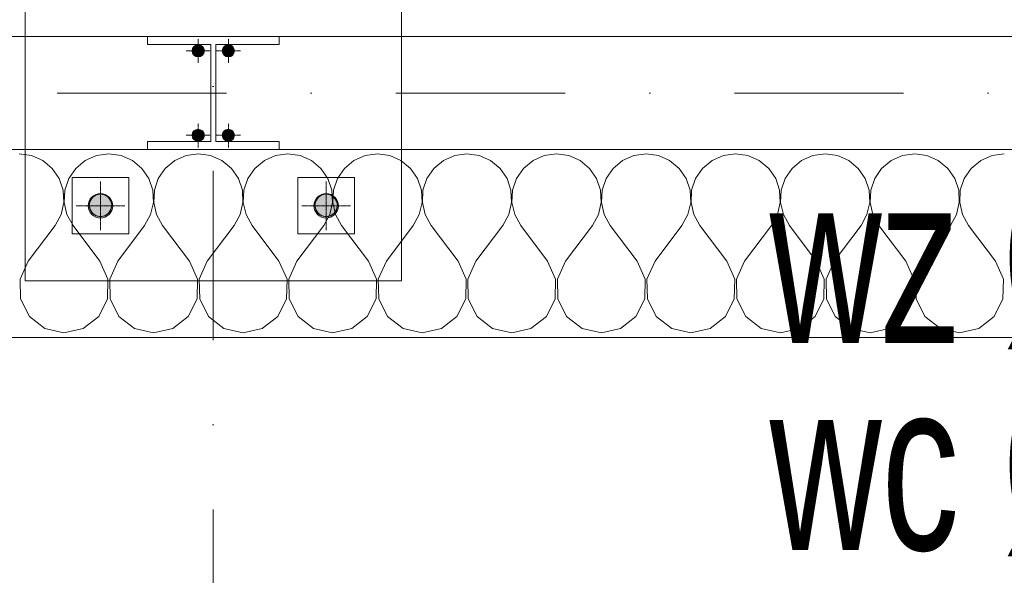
# Model space of a CAD drawing. Header units: centimetres. Extents: x -9388 to 91680, y -1419244 to 50347.
# Tile 102 of 183: x 44868 to 45915, y -711054 to -710462. Entities that reach past the tile are written whole.
import ezdxf
from ezdxf.enums import TextEntityAlignment as Align

# ---------------------------------------------------------------- set-up
doc = ezdxf.new("R2010")
doc.units = ezdxf.units.CM
doc.linetypes.add('CENTER', pattern=[2, 1.25, -0.25, 0.25, -0.25])
doc.linetypes.add('Kropki i Kreski', pattern=[360, 180, -90, 0, -90])
doc.layers.add('! słupy stalowe_Nr_pióra__232', color=7, linetype='Continuous', lineweight=13, true_color=0x24a2ff)
for name, color, linetype, lineweight in [('! słupy stalowe_Nr_pióra__7', 7, 'Continuous', 13), ('Osie_Nr_pióra__1', 7, 'Continuous', 13), ('Osie_Nr_pióra__4', 7, 'Continuous', 13), ('Q_opisy_średnice_woda', 3, 'Continuous', 9), ('Q_podkład', 8, 'Continuous', 9), ('Ściany zewnętrzne_Nr_pióra__174', 7, 'Continuous', 5), ('Ściany zewnętrzne_Nr_pióra__41', 7, 'Continuous', 15)]:
    doc.layers.add(name, color=color, linetype=linetype, lineweight=lineweight)
doc.layers.add('Osie', color=7, linetype='Continuous')
doc.styles.add('Arial Narrow_____', font='ARIALN.TTF', dxfattribs={"width": 0.8})
doc.styles.add('GENERATED_STYLE_3', font='calibri.ttf')

# ---------------------------------------------------------------- blocks, each defined once
blk = doc.blocks.new('Standardowy znacznik siatki')
at = {"layer": 'Osie_Nr_pióra__4', "linetype": 'Kropki i Kreski'}
blk.add_line((1000, 0), (17990.8, 0), dxfattribs=at)
at = {"layer": 'Osie_Nr_pióra__1', "style": 'GENERATED_STYLE_3'}
for tag, p in [('AC_MarkerText_1_0', (-125, 4.9)), ('AC_MarkerText_1_1', (19115.8, 4.9))]:
    blk.add_attdef(tag, text='', height=100, rotation=360, dxfattribs=at).set_placement(p, align=Align.MIDDLE_CENTER)
blk = doc.blocks.new('Standardowy znacznik siatki_7')
at = {"layer": 'Osie_Nr_pióra__4', "linetype": 'Kropki i Kreski'}
blk.add_line((1000, 0), (12138.2, 0), dxfattribs=at)
at = {"layer": 'Osie_Nr_pióra__1', "style": 'GENERATED_STYLE_3'}
for tag, p in [('AC_MarkerText_1_0', (-125, 5.7)), ('AC_MarkerText_1_1', (13263.2, 5.7))]:
    blk.add_attdef(tag, text='', height=100, rotation=270, dxfattribs=at).set_placement(p, align=Align.MIDDLE_CENTER)
blk = doc.blocks.new('PAB.01_RZUT PRZYZIEMIA')
at = {"layer": '! słupy stalowe_Nr_pióra__7', "linetype": 'Continuous'}
for points in [[(45064.5, -710495.3, 1), (45051.5, -710495.3, 1)], [(45064.5, -710495.3, 1), (45051.5, -710495.3, 1)], [(45096.5, -710495.3, 1), (45083.5, -710495.3, 1)], [(45096.5, -710495.3, 1), (45083.5, -710495.3, 1)], [(45064.5, -710585.3, 1), (45051.5, -710585.3, 1)], [(45064.5, -710585.3, 1), (45051.5, -710585.3, 1)], [(45096.5, -710585.3, 1), (45083.5, -710585.3, 1)], [(45096.5, -710585.3, 1), (45083.5, -710585.3, 1)], [(44967, -710660.3, 1), (44941, -710660.3, 1)], [(44967, -710660.3, 1), (44941, -710660.3, 1)], [(45207, -710660.3, 1), (45181, -710660.3, 1)], [(45207, -710660.3, 1), (45181, -710660.3, 1)]]:
    blk.add_hatch(color=8, dxfattribs=at).paths.add_polyline_path(points)
at = {"layer": '! słupy stalowe_Nr_pióra__232', "color": 8, "linetype": 'Continuous'}
for p, q in [((44874, -710340.3), (44874, -710740.3)), ((45274, -710740.3), (45274, -710340.3)), ((44933.7, -710540.3), (44933.8, -710540.3)), ((44933.7, -710540.3), (44933.8, -710540.3)), ((44984, -710630.3), (44924, -710630.3)), ((44924, -710630.3), (44924, -710690.3)), ((44984, -710690.3), (44984, -710630.3)), ((45224, -710630.3), (45164, -710630.3)), ((45164, -710630.3), (45164, -710690.3)), ((45224, -710690.3), (45224, -710630.3)), ((44945.5, -710651.3), (44942.9, -710655.2)), ((44949.4, -710648.7), (44945.5, -710651.3)), ((44954, -710647.8), (44949.4, -710648.7)), ((44958.6, -710648.7), (44954, -710647.8)), ((44962.5, -710651.3), (44958.6, -710648.7)), ((44965.1, -710655.2), (44962.5, -710651.3)), ((45185.5, -710651.3), (45182.9, -710655.2)), ((45189.4, -710648.7), (45185.5, -710651.3)), ((45194, -710647.8), (45189.4, -710648.7)), ((45198.6, -710648.7), (45194, -710647.8)), ((45202.5, -710651.3), (45198.6, -710648.7)), ((45205.1, -710655.2), (45202.5, -710651.3)), ((44933.7, -710660.3), (44933.8, -710660.3)), ((44933.7, -710660.3), (44933.8, -710660.3)), ((44942.9, -710655.2), (44942, -710659.8)), ((44942, -710655.3), (44942, -710660)), ((44942, -710659.8), (44942.9, -710664.4)), ((44942.9, -710664.4), (44942, -710659.8)), ((44942, -710660), (44942.9, -710664.6)), ((44966, -710659.8), (44965.1, -710655.2)), ((44965.1, -710664.4), (44966, -710659.8)), ((44965.1, -710664.6), (44966, -710660)), ((44966, -710660), (44966, -710655.3)), ((45182.9, -710655.2), (45182, -710659.8)), ((45182, -710655.3), (45182, -710660)), ((45182.9, -710664.4), (45182, -710659.8)), ((45182, -710659.8), (45182.9, -710664.4)), ((45182, -710660), (45182.9, -710664.6)), ((45206, -710659.8), (45205.1, -710655.2)), ((45205.1, -710664.4), (45206, -710659.8)), ((45205.1, -710664.6), (45206, -710660)), ((45206, -710660), (45206, -710655.3)), ((44942.9, -710664.4), (44945.5, -710668.3)), ((44945.5, -710668.3), (44942.9, -710664.4)), ((44942.9, -710664.6), (44945.5, -710668.5)), ((44945.5, -710668.3), (44949.4, -710670.9)), ((44945.5, -710668.5), (44949.4, -710671.1)), ((44949.4, -710670.9), (44954, -710671.8)), ((44949.4, -710671.1), (44954, -710672)), ((44954, -710671.8), (44958.6, -710670.9)), ((44954, -710672), (44958.6, -710671.1)), ((44958.6, -710670.9), (44962.5, -710668.3)), ((44958.6, -710671.1), (44962.5, -710668.5)), ((44962.5, -710668.3), (44965.1, -710664.4)), ((44962.5, -710668.5), (44965.1, -710664.6)), ((45182.9, -710664.4), (45185.5, -710668.3)), ((45182.9, -710664.6), (45185.5, -710668.5)), ((45185.5, -710668.3), (45189.4, -710670.9)), ((45185.5, -710668.5), (45189.4, -710671.1)), ((45189.4, -710670.9), (45194, -710671.8)), ((45189.4, -710671.1), (45194, -710672)), ((45194, -710671.8), (45198.6, -710670.9)), ((45194, -710672), (45198.6, -710671.1)), ((45198.6, -710670.9), (45202.5, -710668.3)), ((45198.6, -710671.1), (45202.5, -710668.5)), ((45202.5, -710668.3), (45205.1, -710664.4)), ((45202.5, -710668.5), (45205.1, -710664.6)), ((44924, -710690.3), (44984, -710690.3)), ((45164, -710690.3), (45224, -710690.3)), ((44874, -710740.3), (44874.1, -710740.3)), ((44874, -710740.3), (44874.1, -710740.3)), ((44874, -710740.3), (45274, -710740.3)), ((45274, -710740.3), (45274.1, -710740.3)), ((45274, -710740.3), (45274.1, -710740.3))]:
    blk.add_line(p, q, dxfattribs=at)
at = {"layer": '! słupy stalowe_Nr_pióra__232', "color": 8, "linetype": 'CENTER'}
for p, q in [((45058, -710508.3), (45058, -710482.3)), ((45090, -710508.3), (45090, -710482.3)), ((45045, -710495.3), (45071, -710495.3)), ((45077, -710495.3), (45103, -710495.3)), ((45058, -710598.3), (45058, -710572.3)), ((45090, -710598.3), (45090, -710572.3)), ((45045, -710585.3), (45071, -710585.3)), ((45077, -710585.3), (45103, -710585.3)), ((44954, -710686.3), (44954, -710634.3)), ((45194, -710686.3), (45194, -710634.3)), ((44928, -710660.3), (44980, -710660.3)), ((45168, -710660.3), (45220, -710660.3))]:
    blk.add_line(p, q, dxfattribs=at)
at = {"layer": '! słupy stalowe_Nr_pióra__232', "color": 8, "linetype": 'Continuous', "flags": 128}
blk.add_lwpolyline([(45144, -710600.3), (45004, -710600.3), (45004, -710591.8), (45071.3, -710591.8), (45071.3, -710488.8), (45004, -710488.8), (45004, -710480.3), (45144, -710480.3), (45144, -710488.8), (45076.8, -710488.8), (45076.8, -710591.8), (45144, -710591.8)], close=True, dxfattribs=at)
at = {"layer": '! słupy stalowe_Nr_pióra__232', "color": 8, "linetype": 'Continuous'}
for centre, radius in [((45058, -710495.3), 6.5), ((45090, -710495.3), 6.5), ((45058, -710585.3), 6.5), ((45090, -710585.3), 6.5), ((44954, -710660.3), 13), ((45194, -710660.3), 13)]:
    blk.add_circle(centre, radius, dxfattribs=at)
at = {"layer": 'Ściany zewnętrzne_Nr_pióra__174', "color": 8, "linetype": 'Continuous'}
for p, q in [((44880.6, -710606.9), (44867.6, -710605)), ((44892.7, -710612.2), (44880.6, -710606.9)), ((44949.8, -710606.9), (44937.8, -710612.2)), ((44962.9, -710605), (44949.8, -710606.9)), ((44975.9, -710606.9), (44962.9, -710605)), ((44987.9, -710612.2), (44975.9, -710606.9)), ((45045.1, -710606.9), (45033.1, -710612.2)), ((45058.1, -710605), (45045.1, -710606.9)), ((45071.1, -710606.9), (45058.1, -710605)), ((45083.1, -710612.2), (45071.1, -710606.9)), ((45140.3, -710606.9), (45128.3, -710612.2)), ((45153.3, -710605), (45140.3, -710606.9)), ((45166.3, -710606.9), (45153.3, -710605)), ((45178.4, -710612.2), (45166.3, -710606.9)), ((45235.6, -710606.9), (45223.5, -710612.2)), ((45248.6, -710605), (45235.6, -710606.9)), ((45261.6, -710606.9), (45248.6, -710605)), ((45273.6, -710612.2), (45261.6, -710606.9)), ((45330.8, -710606.9), (45318.8, -710612.2)), ((45343.8, -710605), (45330.8, -710606.9)), ((45356.8, -710606.9), (45343.8, -710605)), ((45368.8, -710612.2), (45356.8, -710606.9)), ((45426, -710606.9), (45414, -710612.2)), ((45439, -710605), (45426, -710606.9)), ((45452.1, -710606.9), (45439, -710605)), ((45464.1, -710612.2), (45452.1, -710606.9)), ((45521.3, -710606.9), (45509.2, -710612.2)), ((45534.3, -710605), (45521.3, -710606.9)), ((45547.3, -710606.9), (45534.3, -710605)), ((45559.3, -710612.2), (45547.3, -710606.9)), ((45616.5, -710606.9), (45604.5, -710612.2)), ((45629.5, -710605), (45616.5, -710606.9)), ((45642.5, -710606.9), (45629.5, -710605)), ((45654.6, -710612.2), (45642.5, -710606.9)), ((45711.7, -710606.9), (45699.7, -710612.2)), ((45724.8, -710605), (45711.7, -710606.9)), ((45737.8, -710606.9), (45724.8, -710605)), ((45749.8, -710612.2), (45737.8, -710606.9)), ((45807, -710606.9), (45795, -710612.2)), ((45820, -710605), (45807, -710606.9)), ((45833, -710606.9), (45820, -710605)), ((45845, -710612.2), (45833, -710606.9)), ((45902.2, -710606.9), (45890.2, -710612.2)), ((45915.2, -710605), (45902.2, -710606.9)), ((44902.8, -710620.5), (44892.7, -710612.2)), ((44910.2, -710631.4), (44902.8, -710620.5)), ((44927.7, -710620.5), (44920.3, -710631.4)), ((44937.8, -710612.2), (44927.7, -710620.5)), ((44998, -710620.5), (44987.9, -710612.2)), ((45005.4, -710631.4), (44998, -710620.5)), ((45022.9, -710620.5), (45015.5, -710631.4)), ((45033.1, -710612.2), (45022.9, -710620.5)), ((45093.2, -710620.5), (45083.1, -710612.2)), ((45100.7, -710631.4), (45093.2, -710620.5)), ((45118.2, -710620.5), (45110.7, -710631.4)), ((45128.3, -710612.2), (45118.2, -710620.5)), ((45188.5, -710620.5), (45178.4, -710612.2)), ((45195.9, -710631.4), (45188.5, -710620.5)), ((45213.4, -710620.5), (45206, -710631.4)), ((45223.5, -710612.2), (45213.4, -710620.5)), ((45283.7, -710620.5), (45273.6, -710612.2)), ((45291.2, -710631.4), (45283.7, -710620.5)), ((45308.7, -710620.5), (45301.2, -710631.4)), ((45318.8, -710612.2), (45308.7, -710620.5)), ((45379, -710620.5), (45368.8, -710612.2)), ((45386.4, -710631.4), (45379, -710620.5)), ((45403.9, -710620.5), (45396.5, -710631.4)), ((45414, -710612.2), (45403.9, -710620.5)), ((45474.2, -710620.5), (45464.1, -710612.2)), ((45481.6, -710631.4), (45474.2, -710620.5)), ((45499.1, -710620.5), (45491.7, -710631.4)), ((45509.2, -710612.2), (45499.1, -710620.5)), ((45569.4, -710620.5), (45559.3, -710612.2)), ((45576.9, -710631.4), (45569.4, -710620.5)), ((45594.4, -710620.5), (45586.9, -710631.4)), ((45604.5, -710612.2), (45594.4, -710620.5)), ((45664.7, -710620.5), (45654.6, -710612.2)), ((45672.1, -710631.4), (45664.7, -710620.5)), ((45689.6, -710620.5), (45682.2, -710631.4)), ((45699.7, -710612.2), (45689.6, -710620.5)), ((45759.9, -710620.5), (45749.8, -710612.2)), ((45767.4, -710631.4), (45759.9, -710620.5)), ((45784.8, -710620.5), (45777.4, -710631.4)), ((45795, -710612.2), (45784.8, -710620.5)), ((45855.1, -710620.5), (45845, -710612.2)), ((45862.6, -710631.4), (45855.1, -710620.5)), ((45880.1, -710620.5), (45872.6, -710631.4)), ((45890.2, -710612.2), (45880.1, -710620.5)), ((44914.4, -710643.8), (44910.2, -710631.4)), ((44920.3, -710631.4), (44916.1, -710643.8)), ((45009.6, -710643.8), (45005.4, -710631.4)), ((45015.5, -710631.4), (45011.3, -710643.8)), ((45104.9, -710643.8), (45100.7, -710631.4)), ((45110.7, -710631.4), (45106.5, -710643.8)), ((45200.1, -710643.8), (45195.9, -710631.4)), ((45206, -710631.4), (45201.8, -710643.8)), ((45295.4, -710643.8), (45291.2, -710631.4)), ((45301.2, -710631.4), (45297, -710643.8)), ((45390.6, -710643.8), (45386.4, -710631.4)), ((45396.5, -710631.4), (45392.3, -710643.8)), ((45485.8, -710643.8), (45481.6, -710631.4)), ((45491.7, -710631.4), (45487.5, -710643.8)), ((45581.1, -710643.8), (45576.9, -710631.4)), ((45586.9, -710631.4), (45582.7, -710643.8)), ((45676.3, -710643.8), (45672.1, -710631.4)), ((45682.2, -710631.4), (45678, -710643.8)), ((45771.5, -710643.8), (45767.4, -710631.4)), ((45777.4, -710631.4), (45773.2, -710643.8)), ((45866.8, -710643.8), (45862.6, -710631.4)), ((45872.6, -710631.4), (45868.4, -710643.8)), ((44915, -710656.9), (44914.4, -710643.8)), ((44916.1, -710643.8), (44915.4, -710656.9)), ((45010.3, -710656.9), (45009.6, -710643.8)), ((45011.3, -710643.8), (45010.7, -710656.9)), ((45105.5, -710656.9), (45104.9, -710643.8)), ((45106.5, -710643.8), (45105.9, -710656.9)), ((45200.8, -710656.9), (45200.1, -710643.8)), ((45201.8, -710643.8), (45201.1, -710656.9)), ((45296, -710656.9), (45295.4, -710643.8)), ((45297, -710643.8), (45296.4, -710656.9)), ((45391.2, -710656.9), (45390.6, -710643.8)), ((45392.3, -710643.8), (45391.6, -710656.9)), ((45486.5, -710656.9), (45485.8, -710643.8)), ((45487.5, -710643.8), (45486.9, -710656.9)), ((45581.7, -710656.9), (45581.1, -710643.8)), ((45582.7, -710643.8), (45582.1, -710656.9)), ((45676.9, -710656.9), (45676.3, -710643.8)), ((45678, -710643.8), (45677.3, -710656.9)), ((45772.2, -710656.9), (45771.5, -710643.8)), ((45773.2, -710643.8), (45772.6, -710656.9)), ((45867.4, -710656.9), (45866.8, -710643.8)), ((45868.4, -710643.8), (45867.8, -710656.9)), ((44912.1, -710669.7), (44915, -710656.9)), ((44915.4, -710656.9), (44918.4, -710669.7)), ((45007.3, -710669.7), (45010.3, -710656.9)), ((45010.7, -710656.9), (45013.6, -710669.7)), ((45102.5, -710669.7), (45105.5, -710656.9)), ((45105.9, -710656.9), (45108.9, -710669.7)), ((45197.8, -710669.7), (45200.8, -710656.9)), ((45201.1, -710656.9), (45204.1, -710669.7)), ((45293, -710669.7), (45296, -710656.9)), ((45296.4, -710656.9), (45299.4, -710669.7)), ((45388.3, -710669.7), (45391.2, -710656.9)), ((45391.6, -710656.9), (45394.6, -710669.7)), ((45483.5, -710669.7), (45486.5, -710656.9)), ((45486.9, -710656.9), (45489.8, -710669.7)), ((45578.7, -710669.7), (45581.7, -710656.9)), ((45582.1, -710656.9), (45585.1, -710669.7)), ((45674, -710669.7), (45676.9, -710656.9)), ((45677.3, -710656.9), (45680.3, -710669.7)), ((45769.2, -710669.7), (45772.2, -710656.9)), ((45772.6, -710656.9), (45775.5, -710669.7)), ((45864.4, -710669.7), (45867.4, -710656.9)), ((45867.8, -710656.9), (45870.8, -710669.7)), ((44905.7, -710681.2), (44912.1, -710669.7)), ((44918.4, -710669.7), (44924.8, -710681.2)), ((45000.9, -710681.2), (45007.3, -710669.7)), ((45013.6, -710669.7), (45020, -710681.2)), ((45096.2, -710681.2), (45102.5, -710669.7)), ((45108.9, -710669.7), (45115.2, -710681.2)), ((45191.4, -710681.2), (45197.8, -710669.7)), ((45204.1, -710669.7), (45210.5, -710681.2)), ((45286.7, -710681.2), (45293, -710669.7)), ((45299.4, -710669.7), (45305.7, -710681.2)), ((45381.9, -710681.2), (45388.3, -710669.7)), ((45394.6, -710669.7), (45400.9, -710681.2)), ((45477.1, -710681.2), (45483.5, -710669.7)), ((45489.8, -710669.7), (45496.2, -710681.2)), ((45572.4, -710681.2), (45578.7, -710669.7)), ((45585.1, -710669.7), (45591.4, -710681.2)), ((45667.6, -710681.2), (45674, -710669.7)), ((45680.3, -710669.7), (45686.7, -710681.2)), ((45762.9, -710681.2), (45769.2, -710669.7)), ((45775.5, -710669.7), (45781.9, -710681.2)), ((45858.1, -710681.2), (45864.4, -710669.7)), ((45870.8, -710669.7), (45877.1, -710681.2)), ((44877.1, -710719.3), (44905.7, -710681.2)), ((44953.3, -710719.3), (44924.8, -710681.2)), ((44972.4, -710719.3), (45000.9, -710681.2)), ((45048.6, -710719.3), (45020, -710681.2)), ((45067.6, -710719.3), (45096.2, -710681.2)), ((45143.8, -710719.3), (45115.2, -710681.2)), ((45162.9, -710719.3), (45191.4, -710681.2)), ((45239, -710719.3), (45210.5, -710681.2)), ((45258.1, -710719.3), (45286.7, -710681.2)), ((45334.3, -710719.3), (45305.7, -710681.2)), ((45353.3, -710719.3), (45381.9, -710681.2)), ((45429.5, -710719.3), (45400.9, -710681.2)), ((45448.6, -710719.3), (45477.1, -710681.2)), ((45524.8, -710719.3), (45496.2, -710681.2)), ((45543.8, -710719.3), (45572.4, -710681.2)), ((45620, -710719.3), (45591.4, -710681.2)), ((45639, -710719.3), (45667.6, -710681.2)), ((45715.2, -710719.3), (45686.7, -710681.2)), ((45734.3, -710719.3), (45762.9, -710681.2)), ((45810.5, -710719.3), (45781.9, -710681.2)), ((45829.5, -710719.3), (45858.1, -710681.2)), ((45905.7, -710719.3), (45877.1, -710681.2)), ((44877.1, -710719.3), (44868.6, -710738.4)), ((44961.9, -710738.4), (44953.3, -710719.3)), ((44972.4, -710719.3), (44963.8, -710738.4)), ((45057.1, -710738.4), (45048.6, -710719.3)), ((45067.6, -710719.3), (45059, -710738.4)), ((45152.4, -710738.4), (45143.8, -710719.3)), ((45162.9, -710719.3), (45154.3, -710738.4)), ((45247.6, -710738.4), (45239, -710719.3)), ((45258.1, -710719.3), (45249.5, -710738.4)), ((45342.9, -710738.4), (45334.3, -710719.3)), ((45353.3, -710719.3), (45344.8, -710738.4)), ((45438.1, -710738.4), (45429.5, -710719.3)), ((45448.6, -710719.3), (45440, -710738.4)), ((45533.3, -710738.4), (45524.8, -710719.3)), ((45543.8, -710719.3), (45535.2, -710738.4)), ((45628.6, -710738.4), (45620, -710719.3)), ((45639, -710719.3), (45630.5, -710738.4)), ((45723.8, -710738.4), (45715.2, -710719.3)), ((45734.3, -710719.3), (45725.7, -710738.4)), ((45819, -710738.4), (45810.5, -710719.3)), ((45829.5, -710719.3), (45821, -710738.4)), ((45914.3, -710738.4), (45905.7, -710719.3)), ((44868.6, -710738.4), (44869, -710759.3)), ((44961.5, -710759.3), (44961.9, -710738.4)), ((44963.8, -710738.4), (44964.2, -710759.3)), ((45056.7, -710759.3), (45057.1, -710738.4)), ((45059, -710738.4), (45059.5, -710759.3)), ((45151.9, -710759.3), (45152.4, -710738.4)), ((45154.3, -710738.4), (45154.7, -710759.3)), ((45247.2, -710759.3), (45247.6, -710738.4)), ((45249.5, -710738.4), (45250, -710759.3)), ((45342.4, -710759.3), (45342.9, -710738.4)), ((45344.8, -710738.4), (45345.2, -710759.3)), ((45437.7, -710759.3), (45438.1, -710738.4)), ((45440, -710738.4), (45440.4, -710759.3)), ((45532.9, -710759.3), (45533.3, -710738.4)), ((45535.2, -710738.4), (45535.7, -710759.3)), ((45628.1, -710759.3), (45628.6, -710738.4)), ((45630.5, -710738.4), (45630.9, -710759.3)), ((45723.4, -710759.3), (45723.8, -710738.4)), ((45725.7, -710738.4), (45726.1, -710759.3)), ((45818.6, -710759.3), (45819, -710738.4)), ((45821, -710738.4), (45821.4, -710759.3)), ((45913.8, -710759.3), (45914.3, -710738.4)), ((44869, -710759.3), (44878.4, -710778)), ((44952.1, -710778), (44961.5, -710759.3)), ((44964.2, -710759.3), (44973.6, -710778)), ((45047.3, -710778), (45056.7, -710759.3)), ((45059.5, -710759.3), (45068.8, -710778)), ((45142.6, -710778), (45151.9, -710759.3)), ((45154.7, -710759.3), (45164.1, -710778)), ((45237.8, -710778), (45247.2, -710759.3)), ((45250, -710759.3), (45259.3, -710778)), ((45333.1, -710778), (45342.4, -710759.3)), ((45345.2, -710759.3), (45354.6, -710778)), ((45428.3, -710778), (45437.7, -710759.3)), ((45440.4, -710759.3), (45449.8, -710778)), ((45523.5, -710778), (45532.9, -710759.3)), ((45535.7, -710759.3), (45545, -710778)), ((45618.8, -710778), (45628.1, -710759.3)), ((45630.9, -710759.3), (45640.3, -710778)), ((45714, -710778), (45723.4, -710759.3)), ((45726.1, -710759.3), (45735.5, -710778)), ((45809.3, -710778), (45818.6, -710759.3)), ((45821.4, -710759.3), (45830.7, -710778)), ((45904.5, -710778), (45913.8, -710759.3)), ((44878.4, -710778), (44894.8, -710790.9)), ((44935.6, -710790.9), (44952.1, -710778)), ((44973.6, -710778), (44990.1, -710790.9)), ((45030.9, -710790.9), (45047.3, -710778)), ((45068.8, -710778), (45085.3, -710790.9)), ((45126.1, -710790.9), (45142.6, -710778)), ((45164.1, -710778), (45180.5, -710790.9)), ((45221.4, -710790.9), (45237.8, -710778)), ((45259.3, -710778), (45275.8, -710790.9)), ((45316.6, -710790.9), (45333.1, -710778)), ((45354.6, -710778), (45371, -710790.9)), ((45411.8, -710790.9), (45428.3, -710778)), ((45449.8, -710778), (45466.3, -710790.9)), ((45507.1, -710790.9), (45523.5, -710778)), ((45545, -710778), (45561.5, -710790.9)), ((45602.3, -710790.9), (45618.8, -710778)), ((45640.3, -710778), (45656.7, -710790.9)), ((45697.5, -710790.9), (45714, -710778)), ((45735.5, -710778), (45752, -710790.9)), ((45792.8, -710790.9), (45809.3, -710778)), ((45830.7, -710778), (45847.2, -710790.9)), ((45888, -710790.9), (45904.5, -710778)), ((44894.8, -710790.9), (44915.2, -710795.5)), ((44915.2, -710795.5), (44935.6, -710790.9)), ((44990.1, -710790.9), (45010.5, -710795.5)), ((45010.5, -710795.5), (45030.9, -710790.9)), ((45085.3, -710790.9), (45105.7, -710795.5)), ((45105.7, -710795.5), (45126.1, -710790.9)), ((45180.5, -710790.9), (45200.9, -710795.5)), ((45200.9, -710795.5), (45221.4, -710790.9)), ((45275.8, -710790.9), (45296.2, -710795.5)), ((45296.2, -710795.5), (45316.6, -710790.9)), ((45371, -710790.9), (45391.4, -710795.5)), ((45391.4, -710795.5), (45411.8, -710790.9)), ((45466.3, -710790.9), (45486.7, -710795.5)), ((45486.7, -710795.5), (45507.1, -710790.9)), ((45561.5, -710790.9), (45581.9, -710795.5)), ((45581.9, -710795.5), (45602.3, -710790.9)), ((45656.7, -710790.9), (45677.1, -710795.5)), ((45677.1, -710795.5), (45697.5, -710790.9)), ((45752, -710790.9), (45772.4, -710795.5)), ((45772.4, -710795.5), (45792.8, -710790.9)), ((45847.2, -710790.9), (45867.6, -710795.5)), ((45867.6, -710795.5), (45888, -710790.9))]:
    blk.add_line(p, q, dxfattribs=at)
at = {"layer": 'Ściany zewnętrzne_Nr_pióra__41', "color": 8, "linetype": 'Continuous'}
for p, q in [((46034, -710480.3), (43279, -710480.3)), ((43279, -710600.3), (45004.1, -710600.3)), ((45144.1, -710600.3), (46034, -710600.3))]:
    blk.add_line(p, q, dxfattribs=at)
at = {"layer": 'Ściany zewnętrzne_Nr_pióra__41', "color": 8, "linetype": 'Continuous', "flags": 128}
blk.add_lwpolyline([(43279, -710800.3), (46416, -710800.3)], dxfattribs=at)
at = {"layer": 'Osie', "color": 8, "linetype": 'Continuous', "zscale": 1000}
for name, p, rotation in [('Standardowy znacznik siatki_7', (45074, -712523.4), 89.99999713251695), ('Standardowy znacznik siatki', (30584.3, -710540.3), 359.999997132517)]:
    blk.add_blockref(name, p, dxfattribs=dict(at, rotation=rotation))

msp = doc.modelspace()

# ---------------------------------------------------------------- block references
at = {"layer": 'Q_podkład'}
msp.add_blockref('PAB.01_RZUT PRZYZIEMIA', (0, 0), dxfattribs=at)

# ---------------------------------------------------------------- next in the draw order: texts
at = {"layer": 'Q_opisy_średnice_woda', "style": 'Arial Narrow_____', "width": 0.8}
for s, p in [('wz Ø40', (45945.3, -710716.4)), ('wc Ø26', (45945.3, -710936.4))]:
    msp.add_text(s, height=180, dxfattribs=at).set_placement(p, align=Align.MIDDLE_CENTER)

doc.saveas('drawing.dxf')
